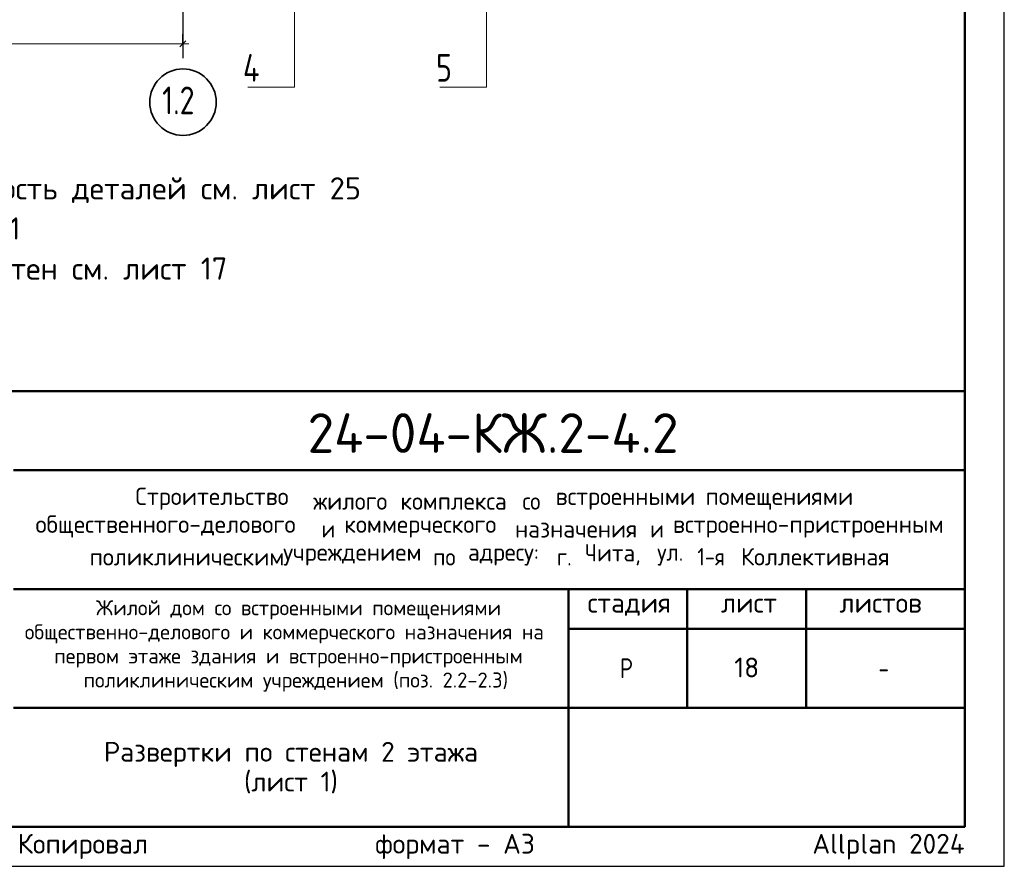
# Model space of a CAD drawing. Header units: millimetres. Extents: x 0 to 50400, y -12 to 35640.
# Tile 12 of 18: x 35493 to 50400, y 0 to 12826. Entities that reach past the tile are written whole.
import ezdxf

# ---------------------------------------------------------------- set-up
doc = ezdxf.new("R2010")
doc.units = ezdxf.units.MM
doc.linetypes.add('______5', pattern=[1320, 960, -120, 120, -120])
for name, color, linetype, lineweight in [('Standard', 7, 'Continuous', 25), ('Надписи', 7, 'Continuous', 25), ('Сечения символ', 7, 'Continuous', 25)]:
    doc.layers.add(name, color=color, linetype=linetype, lineweight=lineweight)
doc.layers.add('Оси', color=7, linetype='______5', true_color=0x656565)
doc.styles.add('ISOCPEUR', font='txt')

msp = doc.modelspace()

# ---------------------------------------------------------------- linework, layer by layer
at = {"layer": 'Standard', "color": 7, "linetype": 'Continuous', "lineweight": -3, "transparency": 33554687}
for q in [(37963, 12608), (37963, 12308)]:
    msp.add_line((37963, 12458), q, dxfattribs=at)
at = {"layer": 'Standard', "color": 7, "linetype": 'Continuous', "lineweight": 13, "transparency": 33554687}
for p, q in [((30163, 12458), (37963, 12458)), ((37963, 12458), (38053, 12458))]:
    msp.add_line(p, q, dxfattribs=at)
at = {"layer": 'Standard', "color": 7, "linetype": 'Continuous', "lineweight": 25, "transparency": 33554687}
for p, q in [((37918, 12413), (38008, 12503)), ((49800, 600), (49800, 7200)), ((27600, 600), (49800, 600)), ((27600, 600), (49800, 600)), ((27600, 600), (49800, 600))]:
    msp.add_line(p, q, dxfattribs=at)
at = {"layer": 'Standard', "color": 7, "linetype": 'Continuous', "lineweight": 50, "transparency": 33554687}
for p, q in [((27600, 7200), (49800, 7200)), ((35400, 6000), (49800, 6000)), ((35400, 4200), (49800, 4200)), ((43800, 2400), (43800, 4200)), ((45600, 2400), (45600, 4200)), ((47400, 2400), (47400, 4200)), ((43800, 3600), (49800, 3600)), ((35400, 2400), (49800, 2400)), ((43800, 600), (43800, 2400)), ((43800, 600), (43800, 2400))]:
    msp.add_line(p, q, dxfattribs=at)
at = {"layer": 'Standard', "color": 7, "linetype": 'Continuous', "lineweight": 25, "transparency": 33554687}
msp.add_lwpolyline([(0, 0), (50400, 0), (50400, 35640), (0, 35640), (0, 0)], close=True, dxfattribs=at)
at = {"layer": 'Standard', "color": 7, "linetype": 'Continuous', "lineweight": 13, "transparency": 33554687}
msp.add_lwpolyline([(50400, 35640), (0, 35640), (0, 0), (50400, 0), (50400, 35640)], dxfattribs=at)
at = {"layer": 'Standard', "color": 7, "linetype": 'Continuous', "lineweight": 50, "transparency": 33554687}
msp.add_lwpolyline([(2400, 35040), (49800, 35040), (49800, 600), (2400, 600), (2400, 35040)], close=True, dxfattribs=at)
at = {"layer": 'Standard', "color": 7, "linetype": 'Continuous', "lineweight": 25, "transparency": 33554687}
msp.add_lwpolyline([(49800, 7200), (27600, 7200), (27600, 600), (49800, 600), (49800, 7200)], dxfattribs=at)
at = {"layer": 'Оси', "color": 8, "linetype": '______5', "lineweight": -3, "transparency": 33554687}
msp.add_line((37963, 31923), (37963, 12146), dxfattribs=at)
at = {"layer": 'Оси', "color": 7, "linetype": 'Continuous', "lineweight": 35, "transparency": 33554687}
msp.add_circle((37965, 11576), 503, dxfattribs=at)
at = {"layer": 'Сечения символ', "color": 7, "linetype": 'Continuous', "lineweight": 13, "transparency": 33554687}
for points in [[(39656, 14045), (39656, 11805), (38948, 11805)], [(42560, 14045), (42560, 11805), (41852, 11805)]]:
    msp.add_lwpolyline(points, dxfattribs=at)

# ---------------------------------------------------------------- texts
at = {"layer": 'Standard', "color": 7, "linetype": 'Continuous', "lineweight": 13, "transparency": 33554687, "insert": (27600, 10438), "char_height": 336, "width": 13126.68, "attachment_point": 1, "line_spacing_factor": 1.084337}
msp.add_mtext('\\A1;{\\fISOCPEUR|i0|b0;\\H335.999994;\\W1.000000;\\C7;1. Спецификацию элементов, ведомость деталей см. лист 25}\\P{\\fISOCPEUR|i0|b0;\\H335.999994;\\W1.000000;\\C7;Ведомость расхода стали см. лист 1.1}\\P{\\fISOCPEUR|i0|b0;\\H335.999994;\\W1.000000;\\C7;2. Опалубочный план конструкции стен см. лист 17}\\P{\\fISOCPEUR|i0|b0;\\H335.999994;\\W1.000000;\\C7;3. Узлы см. лист 10 лист 22}\\P{\\fISOCPEUR|i0|b0;\\H335.999994;\\W1.000000;\\C7;4. Сечения см. листы 22...24}\\P', dxfattribs=at)
at = {"layer": 'Standard', "color": 7, "linetype": 'Continuous', "lineweight": 50, "transparency": 33554687, "insert": (39852, 6262), "char_height": 600, "width": 6110.08, "attachment_point": 7, "style": 'ISOCPEUR'}
msp.add_mtext('\\W0.98;24-04-КЖ.2-4.2', dxfattribs=at)
at = {"layer": 'Standard', "color": 7, "linetype": 'Continuous', "lineweight": 25, "transparency": 33554687, "attachment_point": 7, "style": 'ISOCPEUR'}
for s, insert, char_height, width in [('\\W0.98;Строительство ', (37245, 5402), 264, 2820.83), ('\\W0.96;жилого ', (39937, 5402), 264, 1446.12), ('\\W0.97;комплекса ', (41257, 5402), 264, 1975.29), ('\\W0.90;со ', (43105, 5402), 264, 620.97), ('\\W0.98;встроенными ', (43607, 5402), 264, 2398.16), ('\\W0.98;помещениями', (45877, 5402), 264, 2292.21), ('\\W0.99;общественного-делового ', (35733, 4980), 264, 4457.19), ('\\W0.87;и ', (40063, 4980), 264, 457.48), ('\\W0.98;коммерческого ', (40406, 4980), 264, 2714.91), ('\\W0.97;назначения ', (42993, 4980), 264, 2173.24), ('\\W0.87;и ', (45039, 4980), 264, 457.46), ('\\W0.99;встроенно-пристроенным', (45382, 4980), 264, 4298.92), ('\\W0.95;Чита, ', (44049, 4557), 264, 1221.07), ('\\W0.86;1-я ', (45752, 4557), 264, 773.52), ('\\W0.98;Коллективная', (46412, 4557), 264, 2450.61), ('\\W0.98;поликлиническим ', (36552, 4557), 264, 3058.06), ('\\W0.98;учреждением ', (39482, 4557), 264, 2397.9), ('\\W0.91;по ', (41752, 4557), 264, 647.69), ('\\W0.96;адресу: ', (42280, 4557), 264, 1472.67), ('\\W0.89;г. ', (43627, 4557), 264, 539.49), ('\\W0.92;ул. ', (45145, 4557), 264, 728.23), ('\\W0.99;стадия    лист     листов', (44091, 3795), 300, 5247.11), ('\\W0.80;Р', (44580, 2850), 300, 359.84), ('\\W0.78;-', (48495, 2850), 300, 326.39)]:
    msp.add_mtext(s, dxfattribs=dict(at, insert=insert, char_height=char_height, width=width))
at = {"layer": 'Standard', "color": 7, "linetype": 'Continuous', "lineweight": 18, "transparency": 33554687, "char_height": 228, "attachment_point": 7, "style": 'ISOCPEUR'}
for s, insert, width in [('\\W0.99;Жилой дом со встроенными помещениями', (36647, 3741), 6015.25), ('\\W0.99;общественно-делового и коммерческого назначения на', (35570, 3376), 8168.16), ('\\W0.99;первом этаже здания и встроенно-пристроенным', (36015, 3011), 7279.77), ('\\W0.99;поликлиническим учреждением (поз. 2.2-2.3)', (36459, 2646), 6390.3)]:
    msp.add_mtext(s, dxfattribs=dict(at, insert=insert, width=width))
at = {"layer": 'Standard', "color": 7, "linetype": 'Continuous', "lineweight": 25, "transparency": 33554687, "insert": (39600, 1885), "char_height": 300, "width": 6035.25, "attachment_point": 2, "line_spacing_factor": 0.903614}
msp.add_mtext('\\A1;{\\fISOCPEUR|i0|b0;\\H300.000000;\\W1.000000;\\C7;Развертки по стенам 2 этажа}\\P{\\fISOCPEUR|i0|b0;\\H300.000000;\\W1.000000;\\C7;(лист 1)}\\P', dxfattribs=at)
at = {"layer": 'Standard', "color": 8, "linetype": 'Continuous', "lineweight": 13, "transparency": 33554687, "insert": (49800, 297), "char_height": 300, "width": 14099.36, "attachment_point": 6, "style": 'ISOCPEUR'}
msp.add_mtext('\\A1;{\\fISOCPEUR|i0|b0;\\H300.000000;\\W1.000000;\\C8;Копировал                  формат - А3                      Allplan 2024}\\P', dxfattribs=at)
at = {"layer": 'Надписи', "color": 7, "linetype": 'Continuous', "lineweight": 13, "transparency": 33554687, "insert": (46500, 3012), "char_height": 300, "width": 472.5, "attachment_point": 5, "style": 'ISOCPEUR'}
msp.add_mtext('\\A1;{\\fISOCPEUR|i0|b0;\\H300.000000;\\W1.000000;\\C7;18}\\P', dxfattribs=at)
at = {"layer": 'Оси', "color": 7, "linetype": 'Continuous', "lineweight": 35, "transparency": 33554687, "insert": (37650, 11393), "char_height": 420, "width": 795.3, "attachment_point": 7, "style": 'ISOCPEUR'}
msp.add_mtext('\\W0.79;1.2', dxfattribs=at)
at = {"layer": 'Сечения символ', "color": 7, "linetype": 'Continuous', "lineweight": 35, "transparency": 33554687, "char_height": 420, "attachment_point": 7, "style": 'ISOCPEUR'}
for s, insert, width in [('\\W0.80;4', (38873, 11887), 503.78), ('\\W0.78;5', (41798, 11887), 456.98)]:
    msp.add_mtext(s, dxfattribs=dict(at, insert=insert, width=width))

doc.saveas('drawing.dxf')
